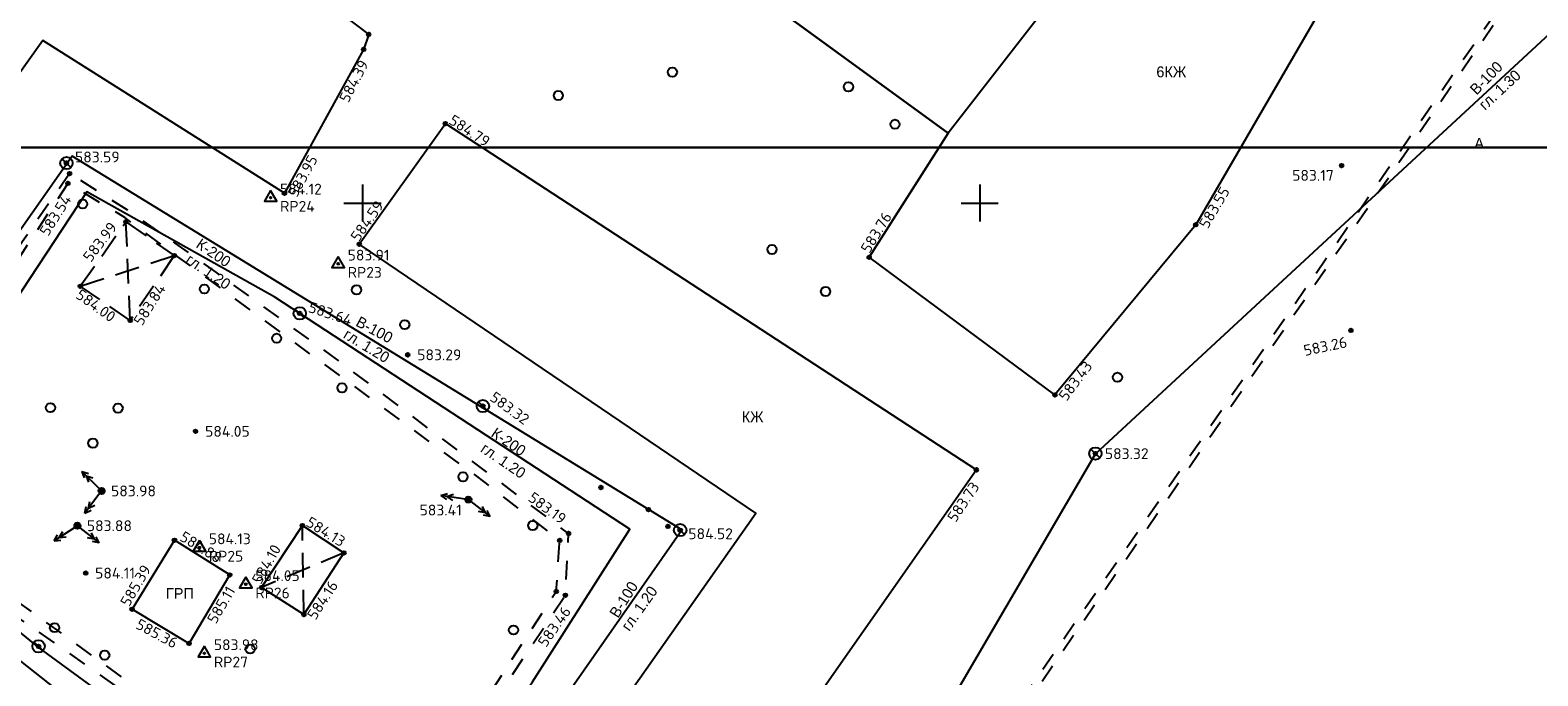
# Model space of a CAD drawing. Header units: metres. Extents: x 548732 to 549770, y 4592490 to 4594056.
# Tile 41 of 61: x 549273 to 549396, y 4593332 to 4593385. Entities that reach past the tile are written whole.
import ezdxf

# ---------------------------------------------------------------- set-up
doc = ezdxf.new("R2010")
doc.units = ezdxf.units.M
doc.header["$PDMODE"] = 32
doc.header["$PDSIZE"] = 0.3
for name, pattern in [('Д_ТРОТ_ТРУБА', [3, 1.5, -1.5]), ('ДОРОГИ_СТРОЯЩ', [9, 8, -1]), ('НАВЕС_ОПОРЫ', [3, 2, -1])]:
    doc.linetypes.add(name, pattern=pattern)
for name, color, linetype in [('(001) Сетка', 92, 'Continuous'), ('(002) Рамка', 7, 'Continuous'), ('(003) Пункты', 7, 'Continuous'), ('(007) Здания', 7, 'Continuous'), ('(011) Колодцы', 7, 'Continuous'), ('(013) Газ', 30, 'ИК_Газопровод -------г--------'), ('(014) Водопровод', 5, 'ИК_Водопровод -------в--------'), ('(017) Канализация', 32, 'KANALIS_K_1'), ('(022) Возд. Линии', 7, 'Continuous'), ('(025) Дорога', 7, 'Continuous'), ('(038) Деревья', 7, 'Continuous'), ('(041) Текст', 7, 'Continuous'), ('V-CTRL-HCPT', 150, 'Continuous'), ('V-NODE', 1, 'Continuous'), ('V-NODE-TEXT', 11, 'Continuous')]:
    doc.layers.add(name, color=color, linetype=linetype)
doc.styles.add('BM-431', font='bm431.ttf')
doc.styles.add('D-431', font='d431.ttf')
doc.styles.add('P-131', font='p131.ttf')
doc.styles.add('S', font='txtwr', dxfattribs={"oblique": 15})
doc.styles.get("Standard").update_dxf_attribs({"font": 'simplex.shx'})
doc.linetypes.add('KANALIS_K', pattern='A,1,["<",Standard,S=1.8,R=0,X=-0.9,Y=-0.9],3,-1,["К",Standard,S=1.8,R=0,X=-0.9,Y=-0.9],-1,10', length=16)
doc.linetypes.add('KANALIS_K_1', pattern='A,1,[">",Standard,S=1.8,R=0,X=-0.9,Y=-0.9],3,-1,["К",Standard,S=1.8,R=0,X=-0.9,Y=-0.9],-1,10', length=16)
doc.linetypes.add('ИК_Водопровод -------в--------', pattern='A,9,-0.6,["В",Standard,S=1.2,R=0,X=0,Y=-0.6],-1.2', length=10.8)
doc.linetypes.add('ИК_Газопровод -------г--------', pattern='A,9,-0.6,["Г",Standard,S=1.2,R=0,X=0,Y=-0.6],-1.2', length=10.8)

# ---------------------------------------------------------------- blocks, each defined once
blk = doc.blocks.new('d')
at = {"layer": '(038) Деревья'}
blk.add_ellipse((0, 0), major_axis=(0.265, 0.265), ratio=1, start_param=5.497787, end_param=11.780972, dxfattribs=at)
blk = doc.blocks.new('strela1')
at = {"layer": '(022) Возд. Линии'}
for p, q in [((-2, 0), (-1.5, 0.25)), ((0, 0), (-2, 0)), ((-2, 0), (-1.5, -0.25)), ((-1.5, 0), (-1, 0.25)), ((-1.5, 0), (-1, -0.25))]:
    blk.add_line(p, q, dxfattribs=at)
blk = doc.blocks.new('strela2')
at = {"layer": '(022) Возд. Линии'}
for p, q in [((0, 0), (2, 0)), ((1.5, 0), (1, 0.25)), ((1.5, 0), (1, -0.25)), ((2, 0), (1.5, 0.25)), ((2, 0), (1.5, -0.25))]:
    blk.add_line(p, q, dxfattribs=at)
blk = doc.blocks.new('STOLB')
at = {"layer": '(022) Возд. Линии'}
blk.add_circle((0, 0), 0.25, dxfattribs=at)
blk = doc.blocks.new('I01171')
blk.add_line((-0.722283, 0.697501), (0.702286, -0.69785))
blk.add_circle((0, 0), 1)
at = {"color": 4, "style": 'S', "oblique": 15}
blk.add_attdef('Z', (1.616431, -1.093486), '', height=2, dxfattribs=at)
blk = doc.blocks.new('STA')
blk.add_lwpolyline([(0, 1), (-0.87, -0.5), (0.87, -0.5)], close=True)
blk.add_circle((0, 0), 0.118)
blk = doc.blocks.new('*U604', base_point=(549298.38, 4593365.59, 583.91))
at = {"layer": 'V-NODE-TEXT', "linetype": 'ByBlock', "char_height": 0.875}
for s, insert, attachment_point in [('583.91', (549299.15, 4593365.85, 583.91), 7), ('RP23', (549299.15, 4593365.33, 583.91), 1)]:
    blk.add_mtext(s, dxfattribs=dict(at, insert=insert, attachment_point=attachment_point))
blk = doc.blocks.new('*U605', base_point=(549298.378, 4593365.589, 583.912))
at = {"layer": 'V-CTRL-HCPT'}
blk.add_blockref('*U604', (549298.378, 4593365.589, 583.912), dxfattribs=at)
blk = doc.blocks.new('*U606', base_point=(549298.378, 4593365.589, 583.912))
at = {"layer": 'V-CTRL-HCPT'}
blk.add_blockref('*U605', (549298.378, 4593365.589, 583.912), dxfattribs=at)
at = {"layer": 'V-CTRL-HCPT', "xscale": 0.5833333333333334, "yscale": 0.5833333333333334, "zscale": 0.5833333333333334}
blk.add_blockref('STA', (549298.378, 4593365.589, 583.912), dxfattribs=at)
blk = doc.blocks.new('*U607', base_point=(549292.91, 4593370.94, 584.12))
at = {"layer": 'V-NODE-TEXT', "linetype": 'ByBlock', "char_height": 0.875}
for s, insert, attachment_point in [('584.12', (549293.67, 4593371.2, 584.12), 7), ('RP24', (549293.67, 4593370.68, 584.12), 1)]:
    blk.add_mtext(s, dxfattribs=dict(at, insert=insert, attachment_point=attachment_point))
blk = doc.blocks.new('*U608', base_point=(549292.906, 4593370.942, 584.115))
at = {"layer": 'V-CTRL-HCPT'}
blk.add_blockref('*U607', (549292.906, 4593370.942, 584.115), dxfattribs=at)
blk = doc.blocks.new('*U609', base_point=(549292.906, 4593370.942, 584.115))
at = {"layer": 'V-CTRL-HCPT'}
blk.add_blockref('*U608', (549292.906, 4593370.942, 584.115), dxfattribs=at)
at = {"layer": 'V-CTRL-HCPT', "xscale": 0.5833333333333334, "yscale": 0.5833333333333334, "zscale": 0.5833333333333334}
blk.add_blockref('STA', (549292.906, 4593370.942, 584.115), dxfattribs=at)
blk = doc.blocks.new('*U610', base_point=(549287.14, 4593342.59, 584.13))
at = {"layer": 'V-NODE-TEXT', "linetype": 'ByBlock', "char_height": 0.875}
for s, insert, attachment_point in [('584.13', (549287.9, 4593342.86, 584.13), 7), ('RP25', (549287.9, 4593342.33, 584.13), 1)]:
    blk.add_mtext(s, dxfattribs=dict(at, insert=insert, attachment_point=attachment_point))
blk = doc.blocks.new('*U611', base_point=(549287.137, 4593342.595, 584.133))
at = {"layer": 'V-CTRL-HCPT'}
blk.add_blockref('*U610', (549287.137, 4593342.595, 584.133), dxfattribs=at)
blk = doc.blocks.new('*U612', base_point=(549287.137, 4593342.595, 584.133))
at = {"layer": 'V-CTRL-HCPT'}
blk.add_blockref('*U611', (549287.137, 4593342.595, 584.133), dxfattribs=at)
at = {"layer": 'V-CTRL-HCPT', "xscale": 0.5833333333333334, "yscale": 0.5833333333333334, "zscale": 0.5833333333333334}
blk.add_blockref('STA', (549287.137, 4593342.595, 584.133), dxfattribs=at)
blk = doc.blocks.new('*U613', base_point=(549290.9, 4593339.62, 584.05))
at = {"layer": 'V-NODE-TEXT', "linetype": 'ByBlock', "char_height": 0.875}
for s, insert, attachment_point in [('584.05', (549291.67, 4593339.88, 584.05), 7), ('RP26', (549291.67, 4593339.35, 584.05), 1)]:
    blk.add_mtext(s, dxfattribs=dict(at, insert=insert, attachment_point=attachment_point))
blk = doc.blocks.new('*U614', base_point=(549290.899, 4593339.615, 584.047))
at = {"layer": 'V-CTRL-HCPT'}
blk.add_blockref('*U613', (549290.899, 4593339.615, 584.047), dxfattribs=at)
blk = doc.blocks.new('*U615', base_point=(549290.899, 4593339.615, 584.047))
at = {"layer": 'V-CTRL-HCPT', "xscale": 0.5833333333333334, "yscale": 0.5833333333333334, "zscale": 0.5833333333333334}
blk.add_blockref('STA', (549290.899, 4593339.615, 584.047), dxfattribs=at)
at = {"layer": 'V-CTRL-HCPT'}
blk.add_blockref('*U614', (549290.899, 4593339.615, 584.047), dxfattribs=at)
blk = doc.blocks.new('*U616', base_point=(549287.54, 4593334.02, 583.98))
at = {"layer": 'V-NODE-TEXT', "linetype": 'ByBlock', "char_height": 0.875}
for s, insert, attachment_point in [('583.98', (549288.31, 4593334.28, 583.98), 7), ('RP27', (549288.31, 4593333.75, 583.98), 1)]:
    blk.add_mtext(s, dxfattribs=dict(at, insert=insert, attachment_point=attachment_point))
blk = doc.blocks.new('*U617', base_point=(549287.543, 4593334.017, 583.976))
at = {"layer": 'V-CTRL-HCPT'}
blk.add_blockref('*U616', (549287.543, 4593334.017, 583.976), dxfattribs=at)
blk = doc.blocks.new('*U618', base_point=(549287.543, 4593334.017, 583.976))
at = {"layer": 'V-CTRL-HCPT'}
blk.add_blockref('*U617', (549287.543, 4593334.017, 583.976), dxfattribs=at)
at = {"layer": 'V-CTRL-HCPT', "xscale": 0.5833333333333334, "yscale": 0.5833333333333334, "zscale": 0.5833333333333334}
blk.add_blockref('STA', (549287.543, 4593334.017, 583.976), dxfattribs=at)

msp = doc.modelspace()

# ---------------------------------------------------------------- linework, layer by layer
at = {"layer": '(001) Сетка'}
for p, q in [((549300.35, 4593372), (549300.35, 4593369)), ((549350.35, 4593372), (549350.35, 4593369)), ((549298.85, 4593370.5), (549301.85, 4593370.5)), ((549348.85, 4593370.5), (549351.85, 4593370.5))]:
    msp.add_line(p, q, dxfattribs=at)
at = {"layer": '(002) Рамка'}
for points in [[(549108.19, 4593715.53), (549698.54, 4593715.53), (549698.54, 4593375.02), (549108.19, 4593375.02)], [(548864.93, 4593375.02), (549632.93, 4593375.02), (549632.93, 4593034.5), (548864.93, 4593034.5)]]:
    msp.add_lwpolyline(points, close=True, dxfattribs=at)
at = {"layer": '(003) Пункты', "color": 7}
for p in [(549300.85, 4593384.17, 584.06), (549300.44, 4593382.96, 584.39), (549307.06, 4593376.95, 584.79), (549276.37, 4593373.74, 583.59), (549276.62, 4593372.9, 583.89), (549379.66, 4593373.54, 583.17), (549276.49, 4593372.1, 583.54), (549294.04, 4593371.3, 583.95), (549281.19, 4593368.99, 583.99), (549367.84, 4593368.75, 583.55), (549300.09, 4593367.17, 584.59), (549285.1, 4593366.25, 583.94), (549341.38, 4593366.11, 583.76), (549277.49, 4593363.76, 584), (549281.54, 4593361, 583.84), (549295.27, 4593361.56, 583.64), (549380.41, 4593360.19, 583.26), (549304.01, 4593358.21, 583.29), (549356.43, 4593354.96, 583.43), (549310.1, 4593354.05, 583.32), (549286.83, 4593352.01, 584.05), (549359.71, 4593350.2, 583.32), (549350.07, 4593348.89, 583.73), (549279.21, 4593347.18, 583.98), (549319.66, 4593347.46, 583.44), (549308.92, 4593346.48, 583.41), (549323.51, 4593345.67, 583.01), (549277.26, 4593344.36, 583.88), (549295.48, 4593344.37, 584.13), (549317.04, 4593343.73, 583.19), (549325.09, 4593344.31, 583.56), (549326.08, 4593344, 584.52), (549285.12, 4593343.18, 584.88), (549316.33, 4593343.17, 582.98), (549298.84, 4593342.16, 584.12), (549277.93, 4593340.52, 584.11), (549289.6, 4593340.37, 585.11), (549292.17, 4593339.35, 584.1), (549316.04, 4593339.04, 583.36), (549316.79, 4593338.73, 583.46), (549281.69, 4593337.59, 585.39), (549295.6, 4593337.16, 584.16), (549274.11, 4593334.58, 585.57), (549286.3, 4593334.82, 585.36)]:
    msp.add_point(p, dxfattribs=at)
at = {"layer": '(007) Здания'}
for p, q in [((549385.1, 4593398.49), (549367.84, 4593368.75)), ((549347.79, 4593376.17), (549321.04, 4593395.67)), ((549300.44, 4593382.96), (549294.04, 4593371.3)), ((549300.09, 4593367.17), (549307.06, 4593376.95)), ((549307.06, 4593376.95), (549350.07, 4593348.89)), ((549367.84, 4593368.75), (549356.43, 4593354.96)), ((549356.43, 4593354.96), (549341.38, 4593366.11)), ((549350.07, 4593348.89), (549332.43, 4593323.69)), ((549292.17, 4593339.35), (549295.48, 4593344.37)), ((549295.48, 4593344.37), (549298.84, 4593342.16)), ((549298.84, 4593342.16), (549295.6, 4593337.16)), ((549295.6, 4593337.16), (549292.17, 4593339.35))]:
    msp.add_line(p, q, dxfattribs=at)
at = {"layer": '(007) Здания', "color": 3, "linetype": 'ByBlock'}
for p, q in [((549293.06, 4593390.11), (549300.85, 4593384.17)), ((549300.85, 4593384.17), (549300.44, 4593382.96)), ((549341.38, 4593366.11), (549347.79, 4593376.17))]:
    msp.add_line(p, q, dxfattribs=at)
at = {"layer": '(007) Здания', "linetype": 'НАВЕС_ОПОРЫ'}
for p, q in [((549277.49, 4593363.76), (549281.19, 4593368.99)), ((549281.19, 4593368.99), (549285.1, 4593366.25)), ((549285.1, 4593366.25), (549281.54, 4593361)), ((549281.54, 4593361), (549277.49, 4593363.76))]:
    msp.add_line(p, q, dxfattribs=at)
at = {"layer": '(007) Здания'}
for points in [[(549229.76, 4593349.94), (549264.8, 4593400.79), (549271.19, 4593402.69), (549273.17, 4593405.17), (549294.09, 4593391.2), (549293.06, 4593390.11), (549300.85, 4593384.17), (549300.44, 4593382.96)], [(549321.04, 4593395.67), (549347.79, 4593376.17), (549341.38, 4593366.11)], [(549356.49, 4593387.37), (549347.79, 4593376.17)], [(549322.12, 4593331.01), (549332.2, 4593345.39), (549300.09, 4593367.17)]]:
    msp.add_lwpolyline(points, dxfattribs=at)
at = {"layer": '(007) Здания', "flags": 128}
msp.add_lwpolyline([(549294.04, 4593371.3), (549274.45, 4593383.69), (549271.33, 4593379.27)], dxfattribs=at)
at = {"layer": '(007) Здания', "linetype": 'НАВЕС_ОПОРЫ'}
for points in [[(549281.54, 4593361), (549281.19, 4593368.99)], [(549277.49, 4593363.76), (549285.1, 4593366.25)], [(549295.6, 4593337.16), (549295.48, 4593344.37)], [(549298.84, 4593342.16), (549292.17, 4593339.35)]]:
    msp.add_lwpolyline(points, dxfattribs=at)
at = {"layer": '(013) Газ', "color": 0, "linetype": 'ByBlock'}
for p, q in [((549285.12, 4593343.18), (549281.69, 4593337.59)), ((549289.6, 4593340.37), (549285.12, 4593343.18)), ((549286.3, 4593334.82), (549289.6, 4593340.37)), ((549281.69, 4593337.59), (549286.3, 4593334.82))]:
    msp.add_line(p, q, dxfattribs=at)
at = {"layer": '(014) Водопровод'}
for p, q in [((549359.71, 4593350.2), (549431.86, 4593416.93)), ((549336.41, 4593310.26), (549359.71, 4593350.2))]:
    msp.add_line(p, q, dxfattribs=at)
at = {"layer": '(014) Водопровод', "flags": 128}
msp.add_lwpolyline([(549315.06, 4593328.05), (549326.22, 4593344.02), (549276.82, 4593374.3), (549256.84, 4593345.87), (549282.2, 4593325.83), (549297.03, 4593316.89), (549303.94, 4593313.72), (549315.38, 4593327.98)], dxfattribs=at)
at = {"layer": '(017) Канализация', "linetype": 'KANALIS_K', "flags": 128}
msp.add_lwpolyline([(549312.56, 4593329.47), (549314.11, 4593331.71), (549322.01, 4593344.09), (549293.25, 4593362.88), (549278.03, 4593371.41), (549260.82, 4593345.31), (549274.12, 4593334.47), (549297.43, 4593317.42), (549312.59, 4593329.3)], dxfattribs=at)
at = {"layer": '(025) Дорога', "linetype": 'Д_ТРОТ_ТРУБА', "flags": 128}
for points in [[(549444.5, 4593461.92), (549440.25, 4593464.96), (549440.52, 4593465.38), (549445.03, 4593462.11), (549351.95, 4593326.73), (549351.54, 4593327.05)], [(549276.62, 4593372.9), (549258.48, 4593346.68), (549297.97, 4593319.06), (549303.23, 4593318.5), (549316.79, 4593338.73), (549317.04, 4593343.73), (549297.85, 4593358.15), (549285.18, 4593367.27), (549281.28, 4593369.97)], [(549276.49, 4593372.1), (549260.06, 4593347.12), (549298.02, 4593319.7), (549303.11, 4593319.13), (549316.04, 4593339.04), (549316.33, 4593343.17), (549310.39, 4593347.79), (549281.09, 4593369.33)]]:
    msp.add_lwpolyline(points, close=True, dxfattribs=at)
for p, q in [((549276.01, 4593374.1), (549276.72, 4593373.4)), ((549294.9, 4593361.92), (549295.62, 4593361.22)), ((549309.74, 4593354.41), (549310.45, 4593353.71)), ((549359.35, 4593350.56), (549360.06, 4593349.86)), ((549325.72, 4593344.36), (549326.43, 4593343.66)), ((549273.74, 4593334.94), (549274.46, 4593334.24))]:
    msp.add_line(p, q)
for centre in [(549276.37, 4593373.75), (549295.27, 4593361.57), (549310.1, 4593354.06), (549359.71, 4593350.21), (549326.08, 4593344.01), (549274.11, 4593334.59)]:
    msp.add_circle(centre, 0.5)

# ---------------------------------------------------------------- block references
at = {"layer": '(011) Колодцы', "xscale": 0.5, "yscale": 0.5, "zscale": 0.5}
for p in [(549276.37, 4593373.75, 583.32), (549295.27, 4593361.57, 583.32), (549310.1, 4593354.06, 583.32), (549359.71, 4593350.21, 583.32), (549326.08, 4593344.01, 583.32), (549274.11, 4593334.59)]:
    msp.add_blockref('I01171', p, dxfattribs=at)
at = {"layer": '(022) Возд. Линии'}
for name, p, rotation in [('strela2', (549279.04, 4593347.36, -0.2), 135.6329634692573), ('STOLB', (549279.21, 4593347.18, -0.2), 51.00522516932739), ('strela1', (549279.06, 4593346.98, -0.2), 53.31111080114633), ('strela2', (549308.67, 4593346.52, 583.41), 171.6598412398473), ('STOLB', (549308.92, 4593346.48, 583.41), 51.00522516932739), ('strela1', (549309.12, 4593346.33, 583.41), 142.0192404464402), ('strela2', (549277.05, 4593344.22, -0.3), 212.9017839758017), ('STOLB', (549277.26, 4593344.36, -0.3), 51.00522516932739), ('strela1', (549277.45, 4593344.2, -0.3), 142.0192404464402)]:
    msp.add_blockref(name, p, dxfattribs=dict(at, rotation=rotation))
at = {"layer": '(038) Деревья', "linetype": 'Continuous'}
for p in [(549325.45, 4593381.12), (549339.71, 4593379.93), (549316.21, 4593379.22), (549343.48, 4593376.89), (549277.68, 4593370.43), (549333.52, 4593366.75), (549287.54, 4593363.54), (549299.87, 4593363.47), (549337.86, 4593363.34), (549303.77, 4593360.65), (549293.4, 4593359.55), (549298.69, 4593355.54), (549361.5, 4593356.39), (549275.07, 4593353.93), (549280.55, 4593353.89), (549278.51, 4593351.05), (549308.49, 4593348.33), (549314.14, 4593344.38), (549275.41, 4593336.1), (549312.58, 4593335.91), (549279.47, 4593333.87), (549291.25, 4593334.37)]:
    msp.add_blockref('d', p, dxfattribs=at)
at = {"layer": 'V-NODE'}
for name, p in [('*U609', (549292.91, 4593370.94, 584.12)), ('*U606', (549298.38, 4593365.59, 583.91)), ('*U612', (549287.14, 4593342.59, 584.13)), ('*U615', (549290.9, 4593339.62, 584.05)), ('*U618', (549287.54, 4593334.02, 583.98))]:
    msp.add_blockref(name, p, dxfattribs=at)

# ---------------------------------------------------------------- texts
at = {"layer": '(003) Пункты', "color": 7}
for s, rotation, p in [('584.39', 62.3763, (549299.2, 4593378.57, 584.39)), ('584.79', 326.8868, (549307.26, 4593376.99, 584.79)), ('583.95', 61.2479, (549295.02, 4593370.9, 583.95)), ('583.55', 59.5224, (549368.81, 4593368.36, 583.55)), ('583.54', 57.515, (549274.88, 4593367.76, 583.54)), ('584.59', 55.1393, (549300.04, 4593367.3, 584.59)), ('583.76', 58.4222, (549341.4, 4593366.37, 583.76)), ('583.99', 52.7027, (549278.34, 4593365.65, 583.99)), ('584.00', 324.3889, (549277.04, 4593362.88, 584)), ('583.84', 57.4525, (549282.49, 4593360.5, 583.84)), ('583.64', 341.765, (549295.89, 4593361.7, 583.64)), ('583.26', 11.7055, (549376.68, 4593358.11, 583.26)), ('583.43', 53.2275, (549357.37, 4593354.39, 583.43)), ('583.32', 323.876, (549310.58, 4593354.58, 583.32)), ('583.73', 56.0663, (549348.39, 4593344.57, 583.73)), ('583.19', 323.641, (549313.69, 4593346.45, 583.19)), ('584.13', 328.3714, (549295.69, 4593344.4, 584.13)), ('584.88', 328.314, (549285.46, 4593343.22, 584.88)), ('584.10', 60.3677, (549292.11, 4593339.55, 584.1)), ('585.39', 59.7316, (549281.44, 4593337.73, 585.39)), ('584.16', 56.7556, (549296.54, 4593336.66, 584.16)), ('585.11', 59.5438, (549288.47, 4593336.34, 585.11)), ('583.46', 54.9197, (549315.21, 4593334.45, 583.46)), ('585.36', 331.7651, (549281.9, 4593336.09, 585.36))]:
    msp.add_text(s, height=0.88, rotation=rotation, dxfattribs=at).set_placement(p)
for s, p in [('583.59', (549277.06, 4593373.8, 583.59)), ('583.17', (549375.65, 4593372.31, 583.17)), ('583.29', (549304.78, 4593357.77, 583.29)), ('584.05', (549287.6, 4593351.57, 584.05)), ('583.32', (549360.48, 4593349.76, 583.32)), ('583.98', (549279.98, 4593346.74, 583.98)), ('583.41', (549304.97, 4593345.19, 583.41)), ('583.88', (549278.02, 4593343.92, 583.88)), ('584.52', (549326.74, 4593343.27, 584.52)), ('584.11', (549278.69, 4593340.08, 584.11))]:
    msp.add_text(s, height=0.88, dxfattribs=at).set_placement(p)
at = {"layer": '(007) Здания', "style": 'P-131'}
for s, p in [('6КЖ', (549364.65, 4593380.7)), ('КЖ', (549331.06, 4593352.74))]:
    msp.add_text(s, height=0.88, dxfattribs=at).set_placement(p)
at = {"layer": '(014) Водопровод', "color": 0, "linetype": 'Continuous', "style": 'D-431'}
for s, rotation, p in [('В-100', 45.8307, (549390.59, 4593379.21)), ('гл. 1.30', 42.749, (549391.27, 4593377.98)), ('В-100', 331.7679, (549299.73, 4593360.6)), ('гл. 1.20', 328.6862, (549298.72, 4593359.62)), ('В-100', 57.8179, (549321.04, 4593336.82)), ('гл. 1.20', 54.7362, (549321.96, 4593335.75))]:
    msp.add_text(s, height=0.88, rotation=rotation, dxfattribs=at).set_placement(p)
at = {"layer": '(017) Канализация', "color": 0, "linetype": 'Continuous', "style": 'D-431'}
for s, p in [('К-200', (549286.79, 4593366.97)), ('гл. 1.20', (549285.94, 4593365.72)), ('К-200', (549310.69, 4593351.65)), ('гл. 1.20', (549309.84, 4593350.41))]:
    msp.add_text(s, height=0.875, rotation=325.747, dxfattribs=at).set_placement(p)
at = {"layer": '(025) Дорога', "linetype": 'ДОРОГИ_СТРОЯЩ', "style": 'BM-431'}
msp.add_text('A', height=0.875, dxfattribs=at).set_placement((549390.41, 4593374.91))
at = {"layer": '(041) Текст', "lineweight": 0, "style": 'BM-431'}
msp.add_text('ГРП', height=0.875, dxfattribs=at).set_placement((549284.43, 4593338.44))

doc.saveas('drawing.dxf')
